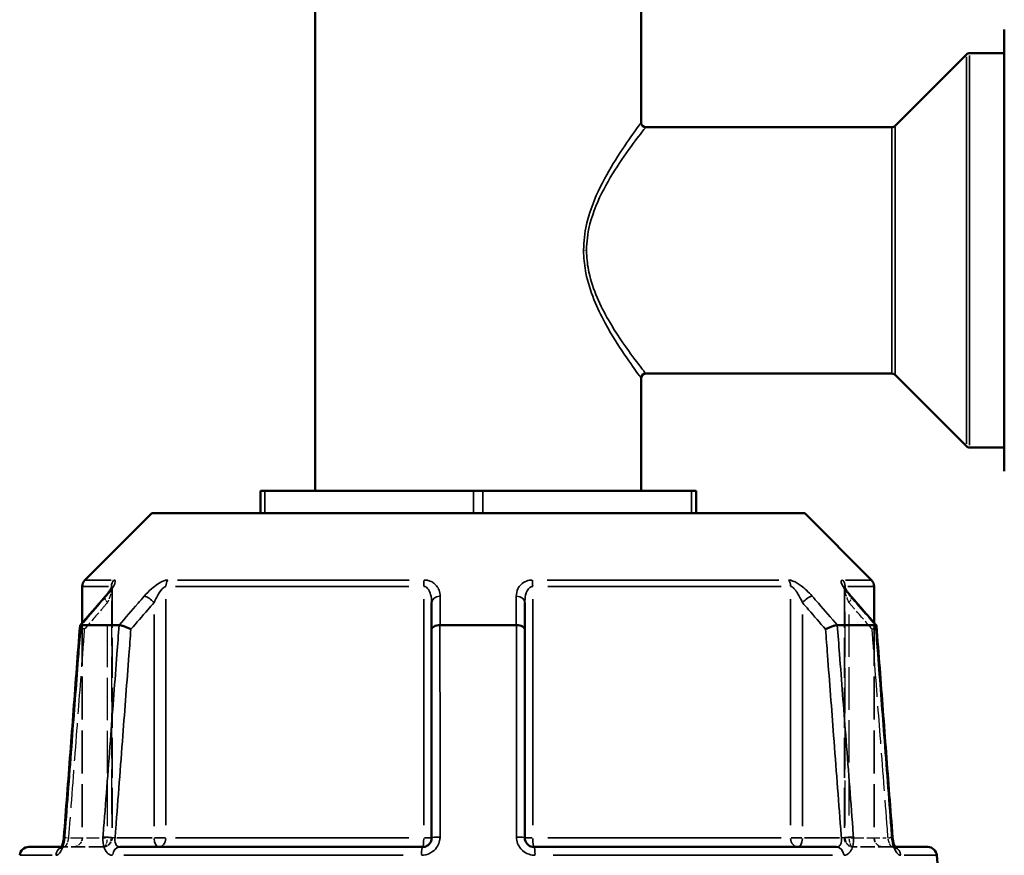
# Model space of a CAD drawing. Header units: millimetres. Extents: x 0 to 893, y 0 to 988.
# Tile 5 of 20: x 365 to 472, y 440 to 532. Entities that reach past the tile are written whole.
import ezdxf

# ---------------------------------------------------------------- set-up
doc = ezdxf.new("R2010")
doc.units = ezdxf.units.MM
doc.linetypes.add('DASHED', pattern=[0.2067, 0.1654, -0.0413])
for name, color, linetype, lineweight in [('Dimension (ANSI)', 7, 'Continuous', 25), ('Hidden (ANSI)', 7, 'DASHED', 35), ('Hidden Narrow (ANSI)', 7, 'DASHED', 25), ('Visible (ANSI)', 7, 'Continuous', 50), ('Visible Narrow (ANSI)', 7, 'Continuous', 35)]:
    doc.layers.add(name, color=color, linetype=linetype, lineweight=lineweight)
doc.styles.add('Note Text (ANSI)', font='tahoma.ttf')
doc.dimstyles.new('Default - mm (ANSI)', dxfattribs={"dimtxt": 3.048, "dimasz": 2.5, "dimexe": 3.175, "dimexo": 1.6002, "dimgap": 0.8, "dimtad": 0, "dimtoh": 1, "dimrnd": 1e-08, "dimzin": 4, "dimdsep": 46, "dimtxsty": 'Note Text (ANSI)', "dimcen": 0.09, "dimdle": 10, "dimclrd": 256, "dimclre": 256, "dimclrt": 256, "dimadec": 1, "dimazin": 1, "dimtfac": 1, "dimtofl": 0, "dimtmove": 0, "dimatfit": 3, "dimfxl": 1, "dimtolj": 1, "dimtzin": 4, "dimlwd": -1, "dimlwe": -1, "dimarcsym": 0})

# ---------------------------------------------------------------- blocks, each defined once
blk = doc.blocks.new('*D8')
at = {"layer": 'Defpoints', "color": 0, "transparency": 16777216}
for p in [(269.5, 562.06), (399.5, 562.06), (414.8, 212.06)]:
    blk.add_point(p, dxfattribs=at)
at = {"layer": 'Dimension (ANSI)', "transparency": 16777216}
for p, q in [((397.9, 562.06), (266.32, 562.06)), ((269.5, 559.56), (269.5, 394.03)), ((269.5, 214.56), (269.5, 380.09)), ((413.2, 212.06), (266.32, 212.06))]:
    blk.add_line(p, q, dxfattribs=at)
for points in [[(269.08, 559.56), (269.92, 559.56), (269.5, 562.06)], [(269.08, 214.56), (269.92, 214.56), (269.5, 212.06)]]:
    blk.add_solid(points, dxfattribs=at)
at = {"layer": 'Dimension (ANSI)', "transparency": 16777216, "insert": (267.91, 380.89), "char_height": 3.048, "attachment_point": 1, "rotation": 90, "style": 'Note Text (ANSI)'}
blk.add_mtext('\\A1;350.00', dxfattribs=at)
blk = doc.blocks.new('*D10')
at = {"layer": 'Defpoints', "color": 0, "transparency": 16777216}
for p in [(520.8, 614.65), (414.8, 562.06), (520.8, 527.44)]:
    blk.add_point(p, dxfattribs=at)
at = {"layer": 'Dimension (ANSI)', "transparency": 16777216}
for p, q in [((414.8, 563.66), (414.8, 617.82)), ((520.8, 529.04), (520.8, 617.82)), ((417.3, 614.65), (463.46, 614.65)), ((518.3, 614.65), (477.14, 614.65))]:
    blk.add_line(p, q, dxfattribs=at)
for points in [[(417.3, 615.06), (417.3, 614.23), (414.8, 614.65)], [(518.3, 615.06), (518.3, 614.23), (520.8, 614.65)]]:
    blk.add_solid(points, dxfattribs=at)
at = {"layer": 'Dimension (ANSI)', "transparency": 16777216, "insert": (464.26, 616.23), "char_height": 3.048, "attachment_point": 1, "style": 'Note Text (ANSI)'}
blk.add_mtext('\\A1;106.00', dxfattribs=at)

msp = doc.modelspace()

# ---------------------------------------------------------------- linework, layer by layer
at = {"layer": 'Hidden (ANSI)', "ltscale": 26.493855}
for p, q in [((374.706, 469.342), (374.706, 441.961)), ((454.892, 469.342), (454.892, 441.961))]:
    msp.add_line(p, q, dxfattribs=at)
at = {"layer": 'Hidden (ANSI)', "ltscale": 28.476213}
msp.add_line((371.449, 465.505), (371.449, 441.961), dxfattribs=at)
at = {"layer": 'Hidden (ANSI)', "ltscale": 28.476215}
msp.add_line((458.149, 465.505), (458.149, 441.961), dxfattribs=at)
at = {"layer": 'Hidden (ANSI)', "ltscale": 1.470216}
msp.add_line((369.167, 440.961), (369.462, 440.961), dxfattribs=at)
at = {"layer": 'Hidden (ANSI)', "ltscale": 9.334328}
for p, q in [((373.706, 440.961), (369.462, 440.961)), ((460.136, 440.961), (455.892, 440.961))]:
    msp.add_line(p, q, dxfattribs=at)
at = {"layer": 'Hidden (ANSI)', "ltscale": 1.47006}
msp.add_line((460.136, 440.961), (460.431, 440.961), dxfattribs=at)
at = {"layer": 'Hidden (ANSI)', "ltscale": 2.991791}
for centre, start, end in [((370.449, 441.961), 270, 0), ((373.706, 441.961), 270, 0), ((455.892, 441.961), 180, 270), ((459.149, 441.961), 180, 270)]:
    msp.add_arc(centre, 1, start, end, dxfattribs=at)
at = {"layer": 'Hidden (ANSI)', "ltscale": 8.512628}
for centre, major_axis, ratio, start_param, end_param in [((10226.265, -10816.122), (-350.928, 15922.406), 0.8713232, 0.7640997, 0.7643804), ((-9533.329, -10973.268), (-354.119, -16144.189), 0.871299, 2.3771226, 2.3773994)]:
    msp.add_ellipse(centre, major_axis=major_axis, ratio=ratio, start_param=start_param, end_param=end_param, dxfattribs=at)
at = {"layer": 'Hidden (ANSI)', "ltscale": 4.578621}
msp.add_open_spline([(373.951, 468.383), (374.05, 468.497), (374.144, 468.609), (374.315, 468.827), (374.394, 468.933), (374.531, 469.13), (374.589, 469.222), (374.656, 469.337), (374.674, 469.372), (374.699, 469.423), (374.708, 469.442), (374.717, 469.465), (374.72, 469.472), (374.723, 469.48), (374.72, 469.475), (374.713, 469.437), (374.708, 469.412), (374.706, 469.364), (374.706, 469.354), (374.706, 469.342)], degree=3, knots=[0, 0, 0, 0, 0.05326363, 0.05326363, 0.10652726, 0.10652726, 0.15979088, 0.15979088, 0.1864227, 0.1864227, 0.20693939, 0.20693939, 0.22202176, 0.22202176, 0.24544118, 0.24544118, 0.26213437, 0.26213437, 0.26631814, 0.26631814, 0.26631814, 0.26631814], dxfattribs=at)
at = {"layer": 'Hidden (ANSI)', "ltscale": 0.735482}
msp.add_open_spline([(374.706, 469.342), (374.706, 469.385), (374.709, 469.415), (374.716, 469.456), (374.719, 469.468), (374.721, 469.476), (374.721, 469.477), (374.721, 469.477)], degree=3, knots=[0.079099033, 0.079099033, 0.079099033, 0.079099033, 0.094745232, 0.094745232, 0.110737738, 0.110737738, 0.118300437, 0.118300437, 0.118300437, 0.118300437], dxfattribs=at)
at = {"layer": 'Hidden (ANSI)', "ltscale": 4.578617}
msp.add_open_spline([(454.892, 469.342), (454.892, 469.385), (454.889, 469.415), (454.882, 469.456), (454.879, 469.468), (454.876, 469.48), (454.876, 469.477), (454.883, 469.459), (454.892, 469.438), (454.925, 469.37), (454.954, 469.316), (455.04, 469.173), (455.102, 469.078), (455.246, 468.876), (455.328, 468.768), (455.489, 468.568), (455.566, 468.476), (455.647, 468.383)], degree=3, knots=[0.07909903, 0.07909903, 0.07909903, 0.07909903, 0.09474523, 0.09474523, 0.11073774, 0.11073774, 0.12984163, 0.12984163, 0.15596521, 0.15596521, 0.19532048, 0.19532048, 0.24858388, 0.24858388, 0.30184727, 0.30184727, 0.345416, 0.345416, 0.345416, 0.345416], dxfattribs=at)
at = {"layer": 'Hidden (ANSI)', "ltscale": 0.735502}
msp.add_open_spline([(454.877, 469.477), (454.877, 469.477), (454.879, 469.47), (454.885, 469.437), (454.89, 469.412), (454.892, 469.364), (454.892, 469.354), (454.892, 469.342)], degree=3, knots=[0.227116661, 0.227116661, 0.227116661, 0.227116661, 0.245441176, 0.245441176, 0.262134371, 0.262134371, 0.26631814, 0.26631814, 0.26631814, 0.26631814], dxfattribs=at)
at = {"layer": 'Hidden (ANSI)', "ltscale": 2.089214}
for points, knots in [([(371.198, 465.202), (371.196, 465.179), (371.21, 465.15), (371.272, 465.075), (371.328, 465.027), (371.474, 464.924), (371.565, 464.869), (371.668, 464.812), (371.67, 464.812), (371.671, 464.811)], [-0.10955437, -0.10955437, -0.10955437, -0.10955437, -0.07796276, -0.07796276, -0.03923705, -0.03923705, 0, 0, 0.00047625, 0.00047625, 0.00047625, 0.00047625]), ([(457.927, 464.811), (457.928, 464.812), (457.93, 464.812), (458.033, 464.869), (458.124, 464.924), (458.27, 465.027), (458.326, 465.075), (458.388, 465.15), (458.402, 465.179), (458.4, 465.202)], [-0.15371258, -0.15371258, -0.15371258, -0.15371258, -0.15323743, -0.15323743, -0.11409174, -0.11409174, -0.0754562, -0.0754562, -0.04393815, -0.04393815, -0.04393815, -0.04393815])]:
    msp.add_open_spline(points, degree=3, knots=knots, dxfattribs=at)
at = {"layer": 'Hidden (ANSI)', "ltscale": 0.527502}
msp.add_open_spline([(369.405, 441.762), (369.412, 441.81), (369.418, 441.857), (369.429, 441.949), (369.433, 441.993), (369.436, 442.037)], degree=3, knots=[0.279678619, 0.279678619, 0.279678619, 0.279678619, 0.298086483, 0.298086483, 0.314813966, 0.314813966, 0.314813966, 0.314813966], dxfattribs=at)
at = {"layer": 'Hidden (ANSI)', "ltscale": 1.701024}
msp.add_open_spline([(369.088, 440.837), (369.088, 440.837), (369.088, 440.837), (369.088, 440.837), (369.097, 440.847), (369.144, 440.879), (369.182, 440.902), (369.296, 440.944), (369.375, 440.961), (369.462, 440.961)], degree=3, knots=[0.227293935, 0.227293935, 0.227293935, 0.227293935, 0.22772718, 0.22772718, 0.25682997, 0.25682997, 0.285161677, 0.285161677, 0.314811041, 0.314811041, 0.314811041, 0.314811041], dxfattribs=at)
at = {"layer": 'Hidden (ANSI)', "ltscale": 1.700917}
for points in [[(369.462, 440.961), (369.358, 440.961), (369.266, 440.936), (369.152, 440.887), (369.12, 440.864), (369.093, 440.841), (369.088, 440.837), (369.088, 440.837)], [(460.136, 440.961), (460.24, 440.961), (460.332, 440.936), (460.446, 440.887), (460.478, 440.864), (460.505, 440.841), (460.51, 440.837), (460.51, 440.837)]]:
    msp.add_open_spline(points, degree=3, knots=[0, 0, 0, 0, 0.035487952, 0.035487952, 0.066590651, 0.066590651, 0.08751627, 0.08751627, 0.08751627, 0.08751627], dxfattribs=at)
at = {"layer": 'Hidden (ANSI)', "ltscale": 0.402963}
msp.add_open_spline([(369.118, 440.877), (369.119, 440.878), (369.12, 440.88), (369.134, 440.901), (369.15, 440.928), (369.167, 440.961)], degree=3, knots=[0.122975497, 0.122975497, 0.122975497, 0.122975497, 0.124622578, 0.124622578, 0.150448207, 0.150448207, 0.150448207, 0.150448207], dxfattribs=at)
at = {"layer": 'Hidden (ANSI)', "ltscale": 0.420625}
msp.add_open_spline([(369.324, 441.379), (369.337, 441.425), (369.349, 441.472), (369.364, 441.54), (369.368, 441.559), (369.372, 441.579)], degree=3, knots=[0.227257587, 0.227257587, 0.227257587, 0.227257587, 0.247429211, 0.247429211, 0.255432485, 0.255432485, 0.255432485, 0.255432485], dxfattribs=at)
at = {"layer": 'Hidden (ANSI)', "ltscale": 2.63652}
msp.add_open_spline([(460.431, 440.961), (460.45, 440.924), (460.468, 440.895), (460.499, 440.849), (460.51, 440.836), (460.51, 440.837), (460.501, 440.847), (460.454, 440.879), (460.416, 440.902), (460.302, 440.944), (460.223, 440.961), (460.136, 440.961)], degree=3, knots=[0.16436308, 0.16436308, 0.16436308, 0.16436308, 0.19343627, 0.19343627, 0.22772718, 0.22772718, 0.25682997, 0.25682997, 0.28516168, 0.28516168, 0.31481104, 0.31481104, 0.31481104, 0.31481104], dxfattribs=at)
at = {"layer": 'Hidden Narrow (ANSI)', "ltscale": 0.602402}
msp.add_line((426.644, 506.311), (426.352, 506.311), dxfattribs=at)
at = {"layer": 'Hidden Narrow (ANSI)', "ltscale": 29.756516}
msp.add_line((374.632, 467.93), (374.632, 443.328), dxfattribs=at)
at = {"layer": 'Hidden Narrow (ANSI)', "ltscale": 29.756474}
msp.add_line((454.966, 443.328), (454.966, 467.93), dxfattribs=at)
at = {"layer": 'Hidden Narrow (ANSI)', "ltscale": 28.04664}
for p, q in [((374.206, 443.249), (374.206, 466.438)), ((455.392, 466.438), (455.392, 443.249))]:
    msp.add_line(p, q, dxfattribs=at)
at = {"layer": 'Hidden Narrow (ANSI)', "ltscale": 8.457208}
for p, q in [((370.147, 441.961), (373.992, 441.961)), ((455.606, 441.961), (459.451, 441.961))]:
    msp.add_line(p, q, dxfattribs=at)
at = {"layer": 'Hidden Narrow (ANSI)', "ltscale": 1.795034}
for p, q in [((374.704, 441.961), (374.25, 441.961)), ((455.348, 441.961), (454.894, 441.961))]:
    msp.add_line(p, q, dxfattribs=at)
at = {"layer": 'Hidden Narrow (ANSI)', "ltscale": 2.029475}
for centre, major_axis, start_param, end_param in [((374.706, 467.726), (-0.755, 0.656), 0.059198, 1.1247615), ((454.892, 467.726), (0.755, 0.656), 5.1584238, 6.2239873)]:
    msp.add_ellipse(centre, major_axis=major_axis, ratio=0.3543192, start_param=start_param, end_param=end_param, dxfattribs=at)
at = {"layer": 'Hidden Narrow (ANSI)', "ltscale": 1.797881}
for centre, major_axis, start_param, end_param in [((370.433, 441.961), (-0.997, 0.076), 0.0524429, 0.9964155), ((459.165, 441.961), (0.997, 0.076), 5.2867698, 6.2307424)]:
    msp.add_ellipse(centre, major_axis=major_axis, ratio=0.0437298, start_param=start_param, end_param=end_param, dxfattribs=at)
at = {"layer": 'Hidden Narrow (ANSI)', "ltscale": 0.633739}
msp.add_ellipse((369.462, 439.961), major_axis=(0, 1), ratio=0.9213266, start_param=0.0184876, end_param=0.3512644, dxfattribs=at)
at = {"layer": 'Hidden Narrow (ANSI)', "ltscale": 2.692601}
for centre, ratio, start_param, end_param in [((373.706, 441.961), 0.5, 0.0785398, 1.4922565), ((373.706, 441.961), 0.9265657, 0.0785398, 1.4922565), ((455.892, 441.961), 0.9265657, 4.7909288, 6.2046455), ((455.892, 441.961), 0.5, 4.7909288, 6.2046455)]:
    msp.add_ellipse(centre, major_axis=(0, -1), ratio=ratio, start_param=start_param, end_param=end_param, dxfattribs=at)
at = {"layer": 'Hidden Narrow (ANSI)', "ltscale": 0.633677}
msp.add_ellipse((460.136, 439.961), major_axis=(0, 1), ratio=0.9213266, start_param=5.9319551, end_param=6.2646995, dxfattribs=at)
at = {"layer": 'Hidden Narrow (ANSI)', "ltscale": 3.591758}
msp.add_open_spline([(374.699, 469.423), (374.701, 469.411), (374.703, 469.397), (374.709, 469.324), (374.702, 469.244), (374.672, 469.066), (374.65, 468.971), (374.581, 468.716), (374.527, 468.55), (374.39, 468.168), (374.302, 467.948), (374.206, 467.726)], degree=3, knots=[0.05373644, 0.05373644, 0.05373644, 0.05373644, 0.06721438, 0.06721438, 0.12292214, 0.12292214, 0.17440412, 0.17440412, 0.25131567, 0.25131567, 0.345416, 0.345416, 0.345416, 0.345416], dxfattribs=at)
at = {"layer": 'Hidden Narrow (ANSI)', "ltscale": 3.592147}
msp.add_open_spline([(455.392, 467.726), (455.272, 468.002), (455.165, 468.276), (454.959, 468.889), (454.877, 469.224), (454.896, 469.403), (454.897, 469.413), (454.899, 469.422)], degree=3, knots=[0, 0, 0, 0, 0.11734182, 0.11734182, 0.28109054, 0.28109054, 0.2916805, 0.2916805, 0.2916805, 0.2916805], dxfattribs=at)
at = {"layer": 'Hidden Narrow (ANSI)', "ltscale": 7.081717}
for points, knots in [([(374.206, 467.726), (373.98, 467.467), (373.754, 467.207), (373.528, 466.947), (372.909, 466.235), (372.29, 465.523), (371.671, 464.811)], [1.52956, 1.52956, 1.52956, 1.52956, 1.63999425, 1.63999425, 1.63999425, 1.94268014, 1.94268014, 1.94268014, 1.94268014]), ([(457.927, 464.811), (457.308, 465.523), (456.689, 466.235), (456.07, 466.947), (455.844, 467.207), (455.618, 467.467), (455.392, 467.726)], [2.55862177, 2.55862177, 2.55862177, 2.55862177, 2.86130766, 2.86130766, 2.86130766, 2.9717419, 2.9717419, 2.9717419, 2.9717419])]:
    msp.add_open_spline(points, degree=3, knots=knots, dxfattribs=at)
at = {"layer": 'Hidden Narrow (ANSI)', "ltscale": 24.968994}
for points, knots in [([(371.671, 464.811), (371.599, 463.871), (371.528, 462.93), (371.232, 459.046), (371.008, 456.101), (370.785, 453.157), (370.525, 449.744), (370.266, 446.332), (369.982, 442.6), (369.958, 442.28), (369.933, 441.961)], [0.6034865, 0.6034865, 0.6034865, 0.6034865, 0.8866951, 0.8866951, 1.7733902, 1.7733902, 1.7733902, 2.8010582, 2.8010582, 2.8973048, 2.8973048, 2.8973048, 2.8973048]), ([(459.665, 441.961), (459.641, 442.28), (459.616, 442.6), (459.332, 446.332), (459.073, 449.744), (458.814, 453.157), (458.59, 456.101), (458.366, 459.046), (458.07, 462.93), (457.999, 463.871), (457.927, 464.811)], [1.2046153, 1.2046153, 1.2046153, 1.2046153, 1.300862, 1.300862, 2.32853, 2.32853, 2.32853, 3.2152251, 3.2152251, 3.4984336, 3.4984336, 3.4984336, 3.4984336])]:
    msp.add_open_spline(points, degree=3, knots=knots, dxfattribs=at)
at = {"layer": 'Hidden Narrow (ANSI)', "ltscale": 2.712011}
msp.add_open_spline([(369.933, 441.961), (369.923, 441.895), (369.911, 441.829), (369.873, 441.66), (369.845, 441.559), (369.771, 441.347), (369.723, 441.241), (369.599, 441.031), (369.522, 440.961), (369.462, 440.961)], degree=3, knots=[0, 0, 0, 0, 0.03982627, 0.03982627, 0.1035483, 0.1035483, 0.18638694, 0.18638694, 0.31481104, 0.31481104, 0.31481104, 0.31481104], dxfattribs=at)
at = {"layer": 'Hidden Narrow (ANSI)', "ltscale": 2.712193}
msp.add_open_spline([(460.136, 440.961), (460.114, 440.961), (460.088, 440.971), (460.019, 441.021), (459.973, 441.077), (459.868, 441.253), (459.809, 441.387), (459.72, 441.672), (459.687, 441.816), (459.665, 441.961)], degree=3, knots=[0, 0, 0, 0, 0.04867645, 0.04867645, 0.12655878, 0.12655878, 0.2278058, 0.2278058, 0.31481397, 0.31481397, 0.31481397, 0.31481397], dxfattribs=at)
at = {"layer": 'Visible (ANSI)'}
for p, q in [((396.949, 532.661), (396.949, 479.961)), ((432.649, 532.661), (432.649, 520.311)), ((472.399, 482.122), (472.399, 530.5)), ((460.445, 519.957), (468.253, 527.764)), ((472.399, 527.911), (468.606, 527.911)), ((460.092, 519.811), (433.149, 519.811)), ((460.092, 492.811), (433.149, 492.811)), ((432.649, 492.311), (432.649, 479.961)), ((460.445, 492.664), (468.253, 484.857)), ((472.399, 484.711), (468.606, 484.711)), ((390.949, 479.961), (391.449, 479.961)), ((390.949, 479.961), (390.949, 477.511)), ((391.449, 479.961), (414.299, 479.961)), ((414.299, 479.961), (415.299, 479.961)), ((415.299, 479.961), (438.149, 479.961)), ((438.149, 479.961), (438.649, 479.961)), ((438.649, 477.511), (438.649, 479.961)), ((379.05, 477.511), (371.742, 470.203)), ((379.05, 477.511), (450.548, 477.511)), ((450.548, 477.511), (457.856, 470.203)), ((371.449, 469.496), (371.449, 465.505)), ((458.149, 469.496), (458.149, 465.505)), ((409.699, 467.726), (409.699, 464.811)), ((419.899, 464.811), (419.899, 467.726)), ((371.306, 465.261), (375.468, 465.261)), ((409.699, 464.811), (409.699, 441.961)), ((410.638, 465.261), (418.96, 465.261)), ((419.899, 441.961), (419.899, 464.811)), ((454.13, 465.261), (458.292, 465.261)), ((365.59, 440.961), (369.167, 440.961)), ((375.562, 440.961), (408.699, 440.961)), ((420.899, 440.961), (454.036, 440.961)), ((460.431, 440.961), (464.008, 440.961)), ((465.004, 440.048), (465.799, 430.961))]:
    msp.add_line(p, q, dxfattribs=at)
for centre, radius, start, end in [((468.606, 527.411), 0.5, 90, 135), ((433.149, 520.311), 0.5, 180, 270), ((460.092, 520.311), 0.5, 270, 315), ((433.149, 492.311), 0.5, 90, 180), ((460.092, 492.311), 0.5, 45, 90), ((468.606, 485.211), 0.5, 225, 270), ((372.449, 469.496), 1, 135, 180), ((457.149, 469.496), 1, 0, 45), ((365.59, 439.961), 1, 90, 175), ((464.008, 439.961), 1, 5, 90)]:
    msp.add_arc(centre, radius, start, end, dxfattribs=at)
for centre, major_axis, ratio, start_param, end_param in [((10362.928, -10973.268), (354.119, -16144.189), 0.871299, 3.9057859, 3.9060627), ((-9396.667, -10816.122), (350.928, 15922.406), 0.8713232, 5.5188049, 5.5190856)]:
    msp.add_ellipse(centre, major_axis=major_axis, ratio=ratio, start_param=start_param, end_param=end_param, dxfattribs=at)
for points, knots in [([(374.721, 469.477), (374.721, 469.477), (374.721, 469.474), (374.715, 469.459), (374.706, 469.438), (374.673, 469.37), (374.644, 469.316), (374.558, 469.173), (374.496, 469.078), (374.352, 468.876), (374.271, 468.768), (374.11, 468.568), (374.032, 468.476), (373.951, 468.383)], [0.11830044, 0.11830044, 0.11830044, 0.11830044, 0.12984163, 0.12984163, 0.15596521, 0.15596521, 0.19532048, 0.19532048, 0.24858388, 0.24858388, 0.30184727, 0.30184727, 0.345416, 0.345416, 0.345416, 0.345416]), ([(455.647, 468.383), (455.548, 468.497), (455.454, 468.609), (455.283, 468.827), (455.204, 468.933), (455.067, 469.13), (455.009, 469.222), (454.943, 469.337), (454.924, 469.372), (454.899, 469.423), (454.89, 469.442), (454.881, 469.465), (454.878, 469.472), (454.877, 469.476), (454.877, 469.477), (454.877, 469.477)], [0, 0, 0, 0, 0.05326363, 0.05326363, 0.10652726, 0.10652726, 0.15979088, 0.15979088, 0.1864227, 0.1864227, 0.20693939, 0.20693939, 0.22202176, 0.22202176, 0.22711666, 0.22711666, 0.22711666, 0.22711666]), ([(371.198, 465.202), (371.08, 463.658), (370.963, 462.113), (370.728, 459.025), (370.61, 457.48), (370.376, 454.392), (370.258, 452.847), (370.023, 449.758), (369.906, 448.214), (369.671, 445.125), (369.554, 443.581), (369.436, 442.037)], [0.5718587, 0.5718587, 0.5718587, 0.5718587, 1.0369479, 1.0369479, 1.5020372, 1.5020372, 1.9671264, 1.9671264, 2.4322156, 2.4322156, 2.8973048, 2.8973048, 2.8973048, 2.8973048]), ([(371.296, 465.26), (371.243, 465.256), (371.211, 465.241), (371.199, 465.212), (371.198, 465.207), (371.198, 465.202)], [-0.153595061, -0.153595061, -0.153595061, -0.153595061, -0.116550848, -0.116550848, -0.109554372, -0.109554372, -0.109554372, -0.109554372]), ([(376.771, 464.811), (376.77, 464.812), (376.768, 464.812), (376.664, 464.869), (376.551, 464.924), (376.314, 465.027), (376.193, 465.075), (375.956, 465.157), (375.842, 465.191), (375.64, 465.241), (375.553, 465.256), (375.482, 465.26)], [-0.15371258, -0.15371258, -0.15371258, -0.15371258, -0.15323742, -0.15323742, -0.11409173, -0.11409173, -0.07545617, -0.07545617, -0.03695795, -0.03695795, 0, 0, 0, 0]), ([(410.612, 465.26), (410.489, 465.256), (410.371, 465.241), (410.147, 465.191), (410.046, 465.157), (409.878, 465.075), (409.813, 465.027), (409.723, 464.924), (409.7, 464.869), (409.699, 464.812), (409.699, 464.812), (409.699, 464.811)], [-0.15359492, -0.15359492, -0.15359492, -0.15359492, -0.11655078, -0.11655078, -0.07796289, -0.07796289, -0.03923697, -0.03923697, 0, 0, 0.0004764, 0.0004764, 0.0004764, 0.0004764]), ([(419.899, 464.811), (419.899, 464.812), (419.899, 464.812), (419.898, 464.869), (419.875, 464.924), (419.786, 465.027), (419.72, 465.075), (419.552, 465.157), (419.451, 465.191), (419.227, 465.241), (419.109, 465.256), (418.986, 465.26)], [-0.15371258, -0.15371258, -0.15371258, -0.15371258, -0.15323729, -0.15323729, -0.11409168, -0.11409168, -0.07545593, -0.07545593, -0.03695789, -0.03695789, 0, 0, 0, 0]), ([(454.116, 465.26), (454.045, 465.256), (453.958, 465.241), (453.756, 465.191), (453.642, 465.157), (453.405, 465.075), (453.284, 465.027), (453.047, 464.924), (452.934, 464.869), (452.83, 464.812), (452.828, 464.812), (452.827, 464.811)], [-0.15359504, -0.15359504, -0.15359504, -0.15359504, -0.11655084, -0.11655084, -0.07796278, -0.07796278, -0.03923704, -0.03923704, 0, 0, 0.00047627, 0.00047627, 0.00047627, 0.00047627]), ([(458.4, 465.202), (458.4, 465.207), (458.399, 465.212), (458.387, 465.241), (458.355, 465.256), (458.303, 465.26)], [-0.043938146, -0.043938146, -0.043938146, -0.043938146, -0.03695796, -0.03695796, 0, 0, 0, 0]), ([(460.162, 442.037), (460.045, 443.581), (459.927, 445.125), (459.692, 448.214), (459.575, 449.758), (459.34, 452.847), (459.223, 454.392), (458.988, 457.48), (458.87, 459.025), (458.635, 462.113), (458.518, 463.658), (458.4, 465.202)], [1.2046153, 1.2046153, 1.2046153, 1.2046153, 1.6697046, 1.6697046, 2.1347938, 2.1347938, 2.599883, 2.599883, 3.0649722, 3.0649722, 3.5300614, 3.5300614, 3.5300614, 3.5300614]), ([(369.436, 442.037), (369.426, 441.899), (369.407, 441.761), (369.358, 441.502), (369.327, 441.38), (369.261, 441.172), (369.226, 441.083), (369.164, 440.951), (369.136, 440.904), (369.1, 440.849), (369.088, 440.837), (369.088, 440.837)], [0, 0, 0, 0, 0.05246869, 0.05246869, 0.10385719, 0.10385719, 0.15173749, 0.15173749, 0.19343627, 0.19343627, 0.22729393, 0.22729393, 0.22729393, 0.22729393]), ([(460.162, 442.037), (460.172, 441.899), (460.191, 441.761), (460.24, 441.502), (460.271, 441.38), (460.337, 441.172), (460.372, 441.083), (460.414, 440.994), (460.423, 440.977), (460.431, 440.961)], [0, 0, 0, 0, 0.05246869, 0.05246869, 0.10385719, 0.10385719, 0.15173749, 0.15173749, 0.16436308, 0.16436308, 0.16436308, 0.16436308]), ([(460.51, 440.837), (460.51, 440.837), (460.509, 440.837), (460.504, 440.843), (460.493, 440.857), (460.459, 440.908), (460.436, 440.948), (460.384, 441.056), (460.354, 441.127), (460.294, 441.302), (460.264, 441.408), (460.211, 441.643), (460.189, 441.773), (460.169, 441.949), (460.165, 441.993), (460.162, 442.037)], [0.08751627, 0.08751627, 0.08751627, 0.08751627, 0.09464308, 0.09464308, 0.12462258, 0.12462258, 0.15950627, 0.15950627, 0.20062077, 0.20062077, 0.24742921, 0.24742921, 0.29808648, 0.29808648, 0.31481397, 0.31481397, 0.31481397, 0.31481397]), ([(369.167, 440.961), (369.173, 440.972), (369.179, 440.984), (369.214, 441.056), (369.244, 441.127), (369.29, 441.262), (369.308, 441.319), (369.324, 441.379)], [0.150448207, 0.150448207, 0.150448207, 0.150448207, 0.159506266, 0.159506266, 0.200620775, 0.200620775, 0.227257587, 0.227257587, 0.227257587, 0.227257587]), ([(409.699, 441.961), (409.699, 441.895), (409.693, 441.829), (409.659, 441.662), (409.622, 441.562), (409.503, 441.35), (409.41, 441.245), (409.158, 441.055), (408.987, 440.987), (408.774, 440.963), (408.736, 440.961), (408.699, 440.961)], [0, 0, 0, 0, 0.03957477, 0.03957477, 0.1028944, 0.1028944, 0.18520991, 0.18520991, 0.29222008, 0.29222008, 0.31481112, 0.31481112, 0.31481112, 0.31481112]), ([(420.899, 440.961), (420.789, 440.961), (420.679, 440.979), (420.407, 441.073), (420.255, 441.176), (419.986, 441.49), (419.899, 441.725), (419.899, 441.961)], [0, 0, 0, 0, 0.06653404, 0.06653404, 0.1729885, 0.1729885, 0.31481287, 0.31481287, 0.31481287, 0.31481287]), ([(369.088, 440.837), (369.088, 440.837), (369.089, 440.837), (369.093, 440.843), (369.104, 440.856), (369.118, 440.877)], [0.08751627, 0.08751627, 0.08751627, 0.08751627, 0.094643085, 0.094643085, 0.122975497, 0.122975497, 0.122975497, 0.122975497])]:
    msp.add_open_spline(points, degree=3, knots=knots, dxfattribs=at)
for points in [[(371.296, 465.26), (371.299, 465.261), (371.303, 465.261), (371.306, 465.261)], [(375.468, 465.261), (375.473, 465.261), (375.478, 465.261), (375.482, 465.26)], [(410.612, 465.26), (410.621, 465.261), (410.629, 465.261), (410.638, 465.261)], [(418.96, 465.261), (418.969, 465.261), (418.977, 465.261), (418.986, 465.26)], [(454.116, 465.26), (454.121, 465.261), (454.125, 465.261), (454.13, 465.261)], [(458.292, 465.261), (458.295, 465.261), (458.299, 465.261), (458.303, 465.26)], [(369.372, 441.579), (369.385, 441.639), (369.395, 441.7), (369.405, 441.762)]]:
    msp.add_open_spline(points, degree=3, dxfattribs=at)
at = {"layer": 'Visible Narrow (ANSI)'}
for p, q in [((468.253, 485.121), (468.253, 527.5)), ((468.606, 527.645), (468.606, 484.977)), ((460.092, 492.977), (460.092, 519.645)), ((460.445, 519.789), (460.445, 492.832)), ((391.449, 477.633), (391.449, 479.838)), ((414.299, 479.838), (414.299, 477.633)), ((415.299, 477.633), (415.299, 479.838)), ((438.149, 479.838), (438.149, 477.633)), ((371.75, 470.203), (374.599, 470.203)), ((381.871, 470.203), (407.237, 470.203)), ((422.361, 470.203), (447.727, 470.203)), ((454.999, 470.203), (457.848, 470.203)), ((374.326, 469.496), (371.457, 469.496)), ((374.632, 469.486), (374.632, 469.307)), ((407.186, 469.496), (381.647, 469.496)), ((447.951, 469.496), (422.412, 469.496)), ((454.966, 469.307), (454.966, 469.486)), ((458.141, 469.496), (455.273, 469.496)), ((380.595, 443.338), (380.595, 468.119)), ((408.837, 468.119), (408.837, 443.338)), ((420.761, 443.338), (420.761, 468.119)), ((449.003, 468.119), (449.003, 443.338)), ((379.306, 466.438), (379.306, 443.249)), ((450.292, 443.249), (450.292, 466.438)), ((379.092, 441.961), (375.247, 441.961)), ((380.549, 441.961), (379.369, 441.961)), ((381.647, 441.961), (407.186, 441.961)), ((409.696, 441.961), (408.907, 441.961)), ((420.691, 441.961), (419.902, 441.961)), ((422.412, 441.961), (447.951, 441.961)), ((450.229, 441.961), (449.049, 441.961)), ((454.351, 441.961), (450.506, 441.961)), ((368.163, 440.048), (364.604, 440.048)), ((406.592, 440.048), (376.009, 440.048)), ((453.589, 440.048), (423.006, 440.048)), ((464.994, 440.048), (461.435, 440.048))]:
    msp.add_line(p, q, dxfattribs=at)
for centre, major_axis, ratio, start_param, end_param in [((375.559, 469.496), (0, 1), 0.9265657, 0.8246681, 1.5315264), ((381.384, 469.496), (0, -1), 0.7890235, 3.9662607, 4.6731191), ((408.974, 469.496), (0, 1), 0.1375423, 0.8246681, 1.5315264), ((420.624, 469.496), (0, -1), 0.1375423, 1.6100662, 2.3169246), ((448.214, 469.496), (0, 1), 0.7890235, 4.7516589, 5.4585172), ((454.039, 469.496), (0, -1), 0.9265657, 1.6100662, 2.3169246), ((374.706, 467.726), (-0.755, 0.656), 0.3543192, 5.9781609, 6.2671314), ((378.806, 467.726), (-0.755, 0.656), 0.3543192, 4.400804, 5.755338), ((410.699, 467.726), (-1, 0), 0.7086384, 4.8533994, 6.2079334), ((418.899, 467.726), (1, 0), 0.7086384, 0.0752519, 1.4297859), ((450.792, 467.726), (-0.755, -0.656), 0.3543192, 3.66944, 5.023974), ((454.892, 467.726), (0.755, 0.656), 0.3543192, 0.0160539, 0.3050244), ((370.433, 441.961), (-0.997, 0.076), 0.0437298, 5.8665688, 6.2612581), ((374.533, 441.961), (0.997, -0.076), 0.0437298, 1.1232285, 2.4618904), ((410.699, 441.961), (-1, 0), 0.0874597, 4.8701533, 6.2088152), ((418.899, 441.961), (1, 0), 0.0874597, 0.0743701, 1.413032), ((455.065, 441.961), (0.997, 0.076), 0.0437298, 0.6797022, 2.0183641), ((459.165, 441.961), (0.997, 0.076), 0.0437298, 0.0219272, 0.4166165), ((375.562, 439.961), (0, 1), 0.797365, 0.0741765, 1.4093534), ((379.806, 441.961), (0, -1), 0.5, 4.7909288, 6.2046455), ((379.806, 441.961), (0, -1), 0.7890235, 0.0785398, 1.4922565), ((408.699, 439.961), (0, 1), 0.1239616, 0.0741765, 1.4093534), ((408.699, 441.961), (0, -1), 0.1375423, 0.0785398, 1.4922565), ((420.899, 441.961), (0, -1), 0.1375423, 4.7909288, 6.2046455), ((420.899, 439.961), (0, 1), 0.1239616, 4.8738319, 6.2090088), ((449.792, 441.961), (0, -1), 0.7890235, 4.7909288, 6.2046455), ((449.792, 441.961), (0, -1), 0.5, 0.0785398, 1.4922565), ((454.036, 439.961), (0, 1), 0.797365, 4.8738319, 6.2090088), ((369.462, 439.961), (0, 1), 0.9213266, 0.4254409, 1.427841), ((460.136, 439.961), (0, 1), 0.9213266, 4.8553461, 5.8577786)]:
    msp.add_ellipse(centre, major_axis=major_axis, ratio=ratio, start_param=start_param, end_param=end_param, dxfattribs=at)
for points, knots in [([(432.649, 520.31), (432.649, 520.311), (432.645, 520.306), (432.573, 520.208), (432.231, 519.753), (431.202, 518.305), (430.532, 517.34), (429.193, 515.189), (428.529, 514.042), (427.372, 511.552), (426.87, 510.213), (426.407, 507.875), (426.319, 506.937), (426.361, 505.265), (426.448, 504.532), (426.994, 501.798), (427.819, 499.976), (429.493, 496.873), (430.356, 495.559), (431.667, 493.648), (432.155, 492.981), (432.57, 492.416), (432.646, 492.314), (432.647, 492.313)], [-6.4675596, -6.4675596, -6.4675596, -6.4675596, -6.405472, -6.405472, -5.8926157, -5.8926157, -5.3969798, -5.3969798, -4.9600408, -4.9600408, -4.5445233, -4.5445233, -4.282892, -4.282892, -4.0766873, -4.0766873, -3.4904915, -3.4904915, -2.9204118, -2.9204118, -2.4318701, -2.4318701, -2.1558464, -2.1558464, -2.1558464, -2.1558464]), ([(433.147, 492.813), (433.146, 492.813), (433.068, 492.913), (432.641, 493.457), (432.139, 494.1), (430.792, 495.943), (429.904, 497.21), (428.184, 500.202), (427.336, 501.96), (426.774, 504.595), (426.685, 505.302), (426.641, 506.914), (426.732, 507.82), (427.208, 510.073), (427.724, 511.364), (428.914, 513.766), (429.596, 514.872), (430.973, 516.946), (431.661, 517.876), (432.72, 519.273), (433.07, 519.712), (433.145, 519.806), (433.149, 519.811), (433.149, 519.81)], [2.1558464, 2.1558464, 2.1558464, 2.1558464, 2.4318701, 2.4318701, 2.9204118, 2.9204118, 3.4904915, 3.4904915, 4.0766873, 4.0766873, 4.282892, 4.282892, 4.5445233, 4.5445233, 4.9600408, 4.9600408, 5.3969798, 5.3969798, 5.8926157, 5.8926157, 6.405472, 6.405472, 6.4675596, 6.4675596, 6.4675596, 6.4675596]), ([(374.063, 468.433), (374.256, 468.655), (374.431, 468.875), (374.705, 469.257), (374.811, 469.424), (374.947, 469.678), (374.991, 469.774), (375.05, 469.951), (375.063, 470.031), (375.044, 470.134), (375.022, 470.167), (374.965, 470.197), (374.937, 470.203), (374.904, 470.203)], [-0.345416, -0.345416, -0.345416, -0.345416, -0.25131567, -0.25131567, -0.17440412, -0.17440412, -0.12292214, -0.12292214, -0.06721438, -0.06721438, -0.02585168, -0.02585168, 0, 0, 0, 0]), ([(380.826, 470.203), (380.696, 470.203), (380.539, 470.167), (379.934, 469.938), (379.454, 469.6), (378.741, 468.984), (378.469, 468.709), (378.229, 468.433)], [-0.34541683, -0.34541683, -0.34541683, -0.34541683, -0.28278882, -0.28278882, -0.11734182, -0.11734182, 0, 0, 0, 0]), ([(410.633, 468.433), (410.633, 468.656), (410.595, 468.877), (410.451, 469.26), (410.358, 469.426), (410.151, 469.678), (410.054, 469.773), (409.817, 469.95), (409.674, 470.031), (409.396, 470.134), (409.268, 470.167), (409.05, 470.197), (408.964, 470.203), (408.877, 470.203)], [-0.34541583, -0.34541583, -0.34541583, -0.34541583, -0.25081718, -0.25081718, -0.17415567, -0.17415567, -0.12305037, -0.12305037, -0.06721438, -0.06721438, -0.02585168, -0.02585168, 0, 0, 0, 0]), ([(420.721, 470.203), (420.489, 470.203), (420.264, 470.159), (419.615, 469.91), (419.317, 469.586), (419.023, 468.984), (418.965, 468.709), (418.965, 468.433)], [-0.34541645, -0.34541645, -0.34541645, -0.34541645, -0.27620858, -0.27620858, -0.11734182, -0.11734182, 0, 0, 0, 0]), ([(451.369, 468.433), (451.177, 468.655), (450.964, 468.874), (450.547, 469.257), (450.348, 469.423), (450.004, 469.678), (449.862, 469.774), (449.565, 469.951), (449.41, 470.031), (449.151, 470.134), (449.044, 470.167), (448.884, 470.197), (448.826, 470.203), (448.772, 470.203)], [-0.34541603, -0.34541603, -0.34541603, -0.34541603, -0.25141662, -0.25141662, -0.17445287, -0.17445287, -0.12288915, -0.12288915, -0.06721438, -0.06721438, -0.02585168, -0.02585168, 0, 0, 0, 0]), ([(454.694, 470.203), (454.612, 470.203), (454.564, 470.165), (454.509, 469.931), (454.671, 469.597), (455.081, 468.984), (455.295, 468.709), (455.535, 468.433)], [-0.34541684, -0.34541684, -0.34541684, -0.34541684, -0.28109054, -0.28109054, -0.11734182, -0.11734182, 0, 0, 0, 0]), ([(374.632, 469.496), (374.649, 469.496), (374.662, 469.49), (374.685, 469.466), (374.693, 469.447), (374.699, 469.423)], [0, 0, 0, 0, 0.025851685, 0.025851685, 0.053736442, 0.053736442, 0.053736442, 0.053736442]), ([(379.306, 467.726), (379.426, 468.002), (379.561, 468.276), (379.916, 468.893), (380.155, 469.231), (380.454, 469.46), (380.531, 469.496), (380.595, 469.496)], [0, 0, 0, 0, 0.11734182, 0.11734182, 0.28278882, 0.28278882, 0.34541683, 0.34541683, 0.34541683, 0.34541683]), ([(408.837, 469.496), (408.879, 469.496), (408.922, 469.49), (409.029, 469.46), (409.092, 469.427), (409.229, 469.323), (409.299, 469.243), (409.415, 469.066), (409.463, 468.971), (409.564, 468.719), (409.61, 468.553), (409.681, 468.17), (409.699, 467.949), (409.699, 467.726)], [0, 0, 0, 0, 0.02585168, 0.02585168, 0.06721438, 0.06721438, 0.12305037, 0.12305037, 0.17415567, 0.17415567, 0.25081718, 0.25081718, 0.34541583, 0.34541583, 0.34541583, 0.34541583]), ([(419.899, 467.726), (419.899, 468.002), (419.927, 468.276), (420.071, 468.879), (420.218, 469.203), (420.537, 469.452), (420.647, 469.496), (420.761, 469.496)], [0, 0, 0, 0, 0.11734182, 0.11734182, 0.27620858, 0.27620858, 0.34541645, 0.34541645, 0.34541645, 0.34541645]), ([(449.003, 469.496), (449.03, 469.496), (449.058, 469.49), (449.137, 469.46), (449.19, 469.427), (449.318, 469.324), (449.395, 469.244), (449.542, 469.066), (449.612, 468.971), (449.784, 468.716), (449.882, 468.55), (450.09, 468.167), (450.196, 467.947), (450.292, 467.726)], [0, 0, 0, 0, 0.02585168, 0.02585168, 0.06721438, 0.06721438, 0.12288915, 0.12288915, 0.17445287, 0.17445287, 0.25141662, 0.25141662, 0.34541603, 0.34541603, 0.34541603, 0.34541603]), ([(371.306, 465.261), (372, 466.059), (372.693, 466.857), (373.386, 467.654), (373.612, 467.914), (373.838, 468.174), (374.063, 468.433)], [-1.97914638, -1.97914638, -1.97914638, -1.97914638, -1.63999425, -1.63999425, -1.63999425, -1.52956, -1.52956, -1.52956, -1.52956]), ([(378.229, 468.433), (378.003, 468.174), (377.777, 467.914), (377.55, 467.654), (376.856, 466.856), (376.162, 466.059), (375.468, 465.261)], [-2.74525, -2.74525, -2.74525, -2.74525, -2.63478434, -2.63478434, -2.63478434, -2.29566362, -2.29566362, -2.29566362, -2.29566362]), ([(410.638, 465.261), (410.637, 466.059), (410.636, 466.857), (410.634, 467.654), (410.634, 467.914), (410.634, 468.174), (410.633, 468.433)], [-1.97914638, -1.97914638, -1.97914638, -1.97914638, -1.63999115, -1.63999115, -1.63999115, -1.52956, -1.52956, -1.52956, -1.52956]), ([(418.965, 468.433), (418.964, 468.174), (418.964, 467.914), (418.964, 467.654), (418.962, 466.857), (418.961, 466.059), (418.96, 465.261)], [-0.97913562, -0.97913562, -0.97913562, -0.97913562, -0.86870447, -0.86870447, -0.86870447, -0.52954924, -0.52954924, -0.52954924, -0.52954924]), ([(454.13, 465.261), (453.436, 466.059), (452.742, 466.856), (452.048, 467.654), (451.821, 467.914), (451.595, 468.174), (451.369, 468.433)], [-1.97914638, -1.97914638, -1.97914638, -1.97914638, -1.64002566, -1.64002566, -1.64002566, -1.52956, -1.52956, -1.52956, -1.52956]), ([(455.535, 468.433), (455.761, 468.174), (455.986, 467.914), (456.212, 467.654), (456.905, 466.857), (457.598, 466.059), (458.292, 465.261)], [-2.9717419, -2.9717419, -2.9717419, -2.9717419, -2.86130766, -2.86130766, -2.86130766, -2.52215552, -2.52215552, -2.52215552, -2.52215552]), ([(376.771, 464.811), (377.39, 465.523), (378.009, 466.235), (378.628, 466.947), (378.854, 467.207), (379.08, 467.467), (379.306, 467.726)], [2.33212986, 2.33212986, 2.33212986, 2.33212986, 2.63478434, 2.63478434, 2.63478434, 2.74525, 2.74525, 2.74525, 2.74525]), ([(450.292, 467.726), (450.518, 467.467), (450.744, 467.207), (450.97, 466.947), (451.589, 466.235), (452.208, 465.523), (452.827, 464.811)], [1.52956, 1.52956, 1.52956, 1.52956, 1.64002566, 1.64002566, 1.64002566, 1.94268014, 1.94268014, 1.94268014, 1.94268014]), ([(369.532, 442.048), (369.556, 442.368), (369.58, 442.687), (369.864, 446.419), (370.123, 449.832), (370.382, 453.244), (370.606, 456.188), (370.83, 459.133), (371.134, 463.138), (371.215, 464.199), (371.296, 465.26)], [-2.8973048, -2.8973048, -2.8973048, -2.8973048, -2.8010582, -2.8010582, -1.7733902, -1.7733902, -1.7733902, -0.8866951, -0.8866951, -0.5671389, -0.5671389, -0.5671389, -0.5671389]), ([(375.482, 465.26), (375.402, 464.199), (375.321, 463.138), (375.016, 459.133), (374.792, 456.188), (374.567, 453.244), (374.308, 449.832), (374.048, 446.419), (373.764, 442.687), (373.739, 442.368), (373.715, 442.048)], [-3.5347812, -3.5347812, -3.5347812, -3.5347812, -3.2152251, -3.2152251, -2.32853, -2.32853, -2.32853, -1.300862, -1.300862, -1.2046153, -1.2046153, -1.2046153, -1.2046153]), ([(375.033, 441.961), (375.058, 442.28), (375.082, 442.6), (375.366, 446.332), (375.625, 449.744), (375.885, 453.157), (376.108, 456.101), (376.332, 459.046), (376.628, 462.93), (376.699, 463.871), (376.771, 464.811)], [1.2046153, 1.2046153, 1.2046153, 1.2046153, 1.300862, 1.300862, 2.32853, 2.32853, 2.32853, 3.2152251, 3.2152251, 3.4984336, 3.4984336, 3.4984336, 3.4984336]), ([(410.616, 442.048), (410.616, 442.368), (410.616, 442.687), (410.615, 446.419), (410.615, 449.832), (410.614, 453.244), (410.614, 456.188), (410.613, 459.133), (410.612, 463.138), (410.612, 464.199), (410.612, 465.26)], [-2.8973048, -2.8973048, -2.8973048, -2.8973048, -2.8010583, -2.8010583, -1.7733903, -1.7733903, -1.7733903, -0.8866951, -0.8866951, -0.5671389, -0.5671389, -0.5671389, -0.5671389]), ([(418.986, 465.26), (418.986, 464.199), (418.986, 463.138), (418.985, 459.133), (418.984, 456.188), (418.984, 453.244), (418.983, 449.832), (418.983, 446.419), (418.982, 442.687), (418.982, 442.368), (418.982, 442.048)], [-3.5347812, -3.5347812, -3.5347812, -3.5347812, -3.215225, -3.215225, -2.3285299, -2.3285299, -2.3285299, -1.3008619, -1.3008619, -1.2046153, -1.2046153, -1.2046153, -1.2046153]), ([(452.827, 464.811), (452.899, 463.871), (452.97, 462.93), (453.266, 459.046), (453.49, 456.101), (453.714, 453.157), (453.973, 449.744), (454.232, 446.332), (454.516, 442.6), (454.541, 442.28), (454.565, 441.961)], [0.6034865, 0.6034865, 0.6034865, 0.6034865, 0.8866951, 0.8866951, 1.7733902, 1.7733902, 1.7733902, 2.8010582, 2.8010582, 2.8973048, 2.8973048, 2.8973048, 2.8973048]), ([(455.883, 442.048), (455.859, 442.368), (455.834, 442.687), (455.55, 446.419), (455.29, 449.832), (455.031, 453.244), (454.806, 456.188), (454.582, 459.133), (454.277, 463.138), (454.196, 464.199), (454.116, 465.26)], [-2.8973048, -2.8973048, -2.8973048, -2.8973048, -2.8010582, -2.8010582, -1.7733902, -1.7733902, -1.7733902, -0.8866951, -0.8866951, -0.5671389, -0.5671389, -0.5671389, -0.5671389]), ([(458.303, 465.26), (458.383, 464.199), (458.464, 463.138), (458.768, 459.133), (458.992, 456.188), (459.216, 453.244), (459.475, 449.832), (459.734, 446.419), (460.018, 442.687), (460.042, 442.368), (460.066, 442.048)], [-3.5347812, -3.5347812, -3.5347812, -3.5347812, -3.2152251, -3.2152251, -2.32853, -2.32853, -2.32853, -1.300862, -1.300862, -1.2046153, -1.2046153, -1.2046153, -1.2046153]), ([(368.544, 440.048), (368.714, 440.048), (368.9, 440.188), (369.17, 440.609), (369.266, 440.82), (369.403, 441.245), (369.451, 441.446), (369.506, 441.783), (369.522, 441.916), (369.532, 442.048)], [-0.31481104, -0.31481104, -0.31481104, -0.31481104, -0.18638694, -0.18638694, -0.1035483, -0.1035483, -0.03982627, -0.03982627, 0, 0, 0, 0]), ([(373.715, 442.048), (373.707, 441.942), (373.704, 441.836), (373.713, 441.318), (373.8, 440.927), (374.073, 440.404), (374.23, 440.233), (374.522, 440.078), (374.643, 440.048), (374.767, 440.048)], [-0.31481354, -0.31481354, -0.31481354, -0.31481354, -0.28284699, -0.28284699, -0.15713721, -0.15713721, -0.06043739, -0.06043739, 0, 0, 0, 0]), ([(408.576, 440.048), (408.652, 440.048), (408.728, 440.052), (409.163, 440.1), (409.513, 440.236), (410.027, 440.616), (410.215, 440.827), (410.458, 441.249), (410.534, 441.45), (410.603, 441.785), (410.616, 441.917), (410.616, 442.048)], [-0.31481112, -0.31481112, -0.31481112, -0.31481112, -0.29222008, -0.29222008, -0.18520991, -0.18520991, -0.1028944, -0.1028944, -0.03957477, -0.03957477, 0, 0, 0, 0]), ([(418.982, 442.048), (418.982, 441.577), (419.159, 441.106), (419.708, 440.478), (420.018, 440.272), (420.573, 440.085), (420.798, 440.048), (421.023, 440.048)], [-0.31481287, -0.31481287, -0.31481287, -0.31481287, -0.1729885, -0.1729885, -0.06653404, -0.06653404, 0, 0, 0, 0]), ([(454.831, 440.048), (455.094, 440.048), (455.342, 440.188), (455.648, 440.608), (455.743, 440.819), (455.853, 441.244), (455.881, 441.445), (455.895, 441.783), (455.893, 441.916), (455.883, 442.048)], [-0.31481094, -0.31481094, -0.31481094, -0.31481094, -0.18655676, -0.18655676, -0.10364264, -0.10364264, -0.03986256, -0.03986256, 0, 0, 0, 0]), ([(460.066, 442.048), (460.088, 441.759), (460.138, 441.47), (460.295, 440.901), (460.411, 440.632), (460.641, 440.28), (460.749, 440.168), (460.923, 440.068), (460.99, 440.048), (461.054, 440.048)], [-0.31481397, -0.31481397, -0.31481397, -0.31481397, -0.2278058, -0.2278058, -0.12655878, -0.12655878, -0.04867645, -0.04867645, 0, 0, 0, 0]), ([(375.562, 440.961), (375.49, 440.961), (375.422, 440.976), (375.26, 441.053), (375.177, 441.139), (375.042, 441.4), (375.007, 441.596), (375.02, 441.855), (375.025, 441.908), (375.033, 441.961)], [0, 0, 0, 0, 0.06043739, 0.06043739, 0.15713721, 0.15713721, 0.28284699, 0.28284699, 0.31481354, 0.31481354, 0.31481354, 0.31481354]), ([(454.565, 441.961), (454.575, 441.895), (454.581, 441.828), (454.584, 441.659), (454.575, 441.559), (454.529, 441.346), (454.483, 441.241), (454.325, 441.031), (454.188, 440.961), (454.036, 440.961)], [0, 0, 0, 0, 0.03986256, 0.03986256, 0.10364264, 0.10364264, 0.18655676, 0.18655676, 0.31481094, 0.31481094, 0.31481094, 0.31481094])]:
    msp.add_open_spline(points, degree=3, knots=knots, dxfattribs=at)
msp.add_open_spline([(454.899, 469.422), (454.91, 469.47), (454.932, 469.496), (454.966, 469.496)], degree=3, dxfattribs=at)

# ---------------------------------------------------------------- dimensions: what is measured, and where the dimension line sits
at = {"layer": 'Dimension (ANSI)'}
dim = msp.add_linear_dim(base=(520.799, 614.648), p1=(414.799, 562.061), p2=(520.799, 527.436), dimstyle='Default - mm (ANSI)', override={"dimgap": 0.8, "dimtoh": 0, "dimdec": 2, "dimtol": 0, "dimlim": 0, "dimtp": 0, "dimtm": 0, "dimtdec": 2, "dimatfit": 1}, dxfattribs=at)
dim.commit()
dim.dimension.update_dxf_attribs({"geometry": '*D10', "text_midpoint": (470.299, 614.648), "dimtype": 160})
dim = msp.add_linear_dim(base=(269.499, 562.061), p1=(414.798, 212.062), p2=(399.499, 562.061), angle=90, dimstyle='Default - mm (ANSI)', override={"dimgap": 0.8, "dimtoh": 0, "dimdec": 2, "dimtol": 0, "dimlim": 0, "dimtp": 0, "dimtm": 0, "dimtdec": 2, "dimatfit": 1}, dxfattribs=at)
dim.commit()
dim.dimension.update_dxf_attribs({"geometry": '*D8', "text_midpoint": (269.499, 387.061), "dimtype": 160})

doc.saveas('drawing.dxf')
